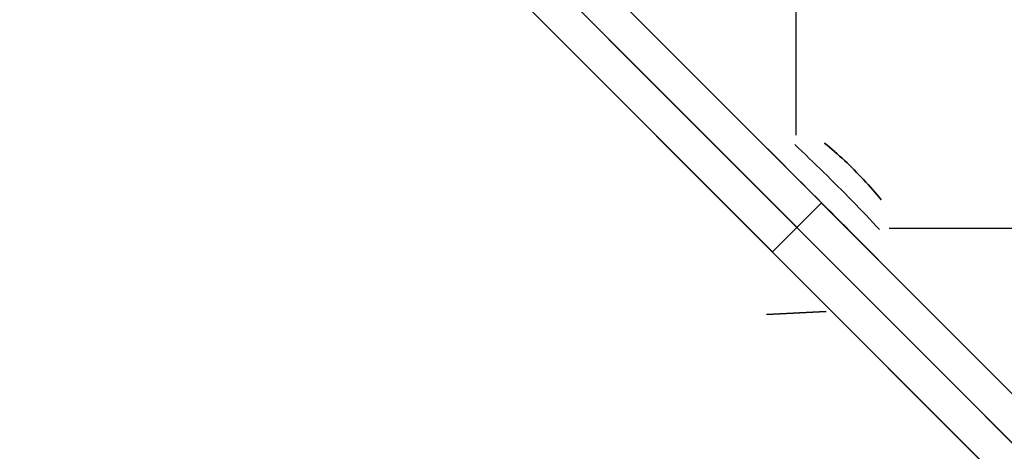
# Model space of a CAD drawing. Header units: millimetres. Extents: x -630 to 192, y -7 to 1615.
# Tile 2 of 249: x -629 to -608, y 5 to 15. Entities that reach past the tile are written whole.
import ezdxf

# ---------------------------------------------------------------- set-up
doc = ezdxf.new("R2010")
doc.units = ezdxf.units.MM
doc.header["$MEASUREMENT"] = 0
doc.layers.add('OVIDIO 160x80x72h', color=7, linetype='Continuous')

msp = doc.modelspace()

# ---------------------------------------------------------------- linework, layer by layer
at = {"layer": 'OVIDIO 160x80x72h', "extrusion": (0.235702, 0.235702, 0.942809)}
for points in [[(442.342, 639.807), (442.342, 530.729)], [(441.393, 530.729), (441.393, 639.807)], [(439.496, 639.807), (439.496, 530.729)], [(438.547, 530.729), (438.547, 639.807)]]:
    msp.add_lwpolyline(points, dxfattribs=at)
at = {"layer": 'OVIDIO 160x80x72h'}
for points in [[(-595.898, -5.542), (-628.425, 26.984)], [(-628.425, 26.984), (-595.898, -5.542)], [(-596.429, -6.072), (-628.955, 26.454)], [(-629.485, 25.923), (-596.959, -6.603)], [(-596.959, -6.603), (-629.485, 25.923)], [(-612.716, 24.572), (-612.716, 12.179)], [(-601.378, -0.062), (-622.945, 21.504)], [(-602.439, -1.123), (-624.005, 20.443)], [(-606.858, 5.418), (-617.464, 16.024)], [(-617.464, 16.024), (-606.858, 5.418)], [(-607.389, 4.888), (-617.995, 15.494)], [(-618.525, 14.963), (-607.919, 4.357)], [(-607.919, 4.357), (-618.525, 14.963)], [(-618.232, 14.671), (-618.282, 14.722)], [(-618.282, 14.722), (-618.232, 14.671)], [(-618.232, 14.671), (-608.212, 4.65)], [(-608.212, 4.65), (-618.232, 14.671)], [(-618.232, 14.671), (-608.212, 4.65)], [(-608.212, 4.65), (-618.232, 14.671)], [(-618.232, 14.671), (-608.212, 4.65)], [(-612.161, 10.721), (-613.222, 9.66)], [(-612.161, 10.721), (-613.222, 9.66)], [(-598.311, 10.166), (-610.703, 10.166)]]:
    msp.add_lwpolyline(points, dxfattribs=at)
at = {"layer": 'OVIDIO 160x80x72h', "extrusion": (1, 0, 0)}
for points in [[(24.572, 717.004), (12.179, 717.004)], [(12.179, 719.687), (24.572, 719.687)], [(14.671, 719.866), (14.671, 721.366)], [(14.671, 721.366), (14.671, 719.866)], [(10.721, -0.134), (10.721, 719.866)], [(10.837, 719.687), (9.496, 717.004)], [(9.496, 717.004), (10.837, 719.687)], [(9.496, 717.004), (10.837, 719.687)], [(9.66, -0.134), (9.66, 719.866)], [(9.66, 719.866), (9.66, 721.366)]]:
    msp.add_lwpolyline(points, dxfattribs=at)
at = {"layer": 'OVIDIO 160x80x72h', "extrusion": (0, 1, 0)}
for points in [[(613.387, 717.004), (612.045, 719.687)], [(612.045, 719.687), (613.387, 717.004)], [(613.387, 717.004), (612.045, 719.687)], [(598.311, 719.687), (610.703, 719.687)], [(610.703, 717.004), (598.311, 717.004)]]:
    msp.add_lwpolyline(points, dxfattribs=at)
at = {"layer": 'OVIDIO 160x80x72h', "extrusion": (0.999988, 0.004841, -4.68704e-05)}
for points in [[(14.914, 716.978), (15.148, 716.975)], [(15.148, 716.975), (14.914, 716.978)]]:
    msp.add_lwpolyline(points, dxfattribs=at)
at = {"layer": 'OVIDIO 160x80x72h', "extrusion": (0.008942, 0.071643, 0.99739)}
msp.add_lwpolyline([(609.507, 115.5), (609.507, 115.703)], dxfattribs=at)
at = {"layer": 'OVIDIO 160x80x72h', "extrusion": (0.044201, 0.145236, 0.988409)}
for points in [[(589.075, 273.877), (589.075, 274.055)], [(589.075, 274.055), (589.075, 273.877)]]:
    msp.add_lwpolyline(points, dxfattribs=at)
at = {"layer": 'OVIDIO 160x80x72h', "extrusion": (-0.009304, 0.999766, -0.019545)}
for points in [[(611.958, 719.923), (613.248, 717.214)], [(613.248, 717.214), (611.958, 719.923)], [(612.959, 717.821), (611.958, 719.923)]]:
    msp.add_lwpolyline(points, dxfattribs=at)
at = {"layer": 'OVIDIO 160x80x72h', "extrusion": (-0.050971, 0.986196, -0.15754)}
msp.add_lwpolyline([(611.184, 714.548), (610.249, 717.399)], dxfattribs=at)
at = {"layer": 'OVIDIO 160x80x72h', "extrusion": (-0.057166, 0.971825, -0.228665)}
for points in [[(610.476, 708.413), (609.728, 711.318)], [(609.728, 711.318), (610.476, 708.413)]]:
    msp.add_lwpolyline(points, dxfattribs=at)
at = {"layer": 'OVIDIO 160x80x72h', "extrusion": (0.986196, -0.050971, -0.15754)}
msp.add_lwpolyline([(-21.282, 611.486), (-20.347, 614.336)], dxfattribs=at)
at = {"layer": 'OVIDIO 160x80x72h', "extrusion": (0.999766, -0.009304, -0.019545)}
for points in [[(3.811, 704.927), (5.101, 707.636)], [(3.811, 704.927), (5.101, 707.636)], [(5.101, 707.636), (3.811, 704.927)]]:
    msp.add_lwpolyline(points, dxfattribs=at)
at = {"layer": 'OVIDIO 160x80x72h', "extrusion": (0.145236, 0.044201, 0.988409)}
for points in [[(188.177, 683.791), (188.177, 683.613)], [(188.177, 683.613), (188.177, 683.791)]]:
    msp.add_lwpolyline(points, dxfattribs=at)
at = {"layer": 'OVIDIO 160x80x72h', "extrusion": (0.071643, 0.008942, 0.99739)}
msp.add_lwpolyline([(85.727, 655.028), (85.727, 655.231)], dxfattribs=at)
at = {"layer": 'OVIDIO 160x80x72h', "extrusion": (0.004841, 0.999988, -4.68704e-05)}
for points in [[(610.742, 717.004), (610.976, 717.007)], [(610.976, 717.007), (610.742, 717.004)]]:
    msp.add_lwpolyline(points, dxfattribs=at)
at = {"layer": 'OVIDIO 160x80x72h'}
for points in [[(-613.386, 11.945, 717.006), (-613.286, 11.846, 716.963), (-613.186, 11.745, 716.924), (-613.085, 11.645, 716.888), (-612.984, 11.543, 716.856), (-612.882, 11.441, 716.828), (-612.78, 11.339, 716.803), (-612.677, 11.236, 716.783), (-612.574, 11.134, 716.766), (-612.471, 11.031, 716.753), (-612.368, 10.927, 716.743), (-612.265, 10.824, 716.737), (-612.161, 10.721, 716.736)], [(-612.161, 10.721, 716.736), (-612.265, 10.824, 716.737), (-612.368, 10.927, 716.743), (-612.471, 11.031, 716.753), (-612.574, 11.134, 716.766), (-612.677, 11.236, 716.783), (-612.78, 11.339, 716.803), (-612.882, 11.441, 716.828), (-612.984, 11.543, 716.856), (-613.085, 11.645, 716.888), (-613.186, 11.745, 716.924), (-613.286, 11.846, 716.963), (-613.386, 11.945, 717.006)], [(-612.741, 11.978, 718.36), (-612.664, 11.906, 718.327), (-612.587, 11.833, 718.296), (-612.51, 11.759, 718.269), (-612.432, 11.685, 718.244), (-612.354, 11.61, 718.222), (-612.276, 11.535, 718.203), (-612.198, 11.459, 718.187), (-612.12, 11.383, 718.173), (-612.042, 11.306, 718.163), (-611.964, 11.229, 718.156), (-611.886, 11.152, 718.151), (-611.808, 11.075, 718.15)], [(-611.454, 11.428, 719.564), (-611.506, 11.479, 719.565), (-611.558, 11.53, 719.568), (-611.61, 11.58, 719.573), (-611.663, 11.63, 719.581), (-611.716, 11.68, 719.59), (-611.77, 11.729, 719.601), (-611.824, 11.777, 719.615), (-611.878, 11.825, 719.631), (-611.932, 11.872, 719.649), (-611.987, 11.919, 719.668), (-612.042, 11.965, 719.69), (-612.097, 12.01, 719.714)], [(-612.097, 12.01, 719.714), (-612.042, 11.965, 719.69), (-611.987, 11.919, 719.668), (-611.932, 11.872, 719.649), (-611.878, 11.825, 719.631), (-611.824, 11.777, 719.615), (-611.77, 11.729, 719.601), (-611.716, 11.68, 719.59), (-611.663, 11.63, 719.581), (-611.61, 11.58, 719.573), (-611.558, 11.53, 719.568), (-611.506, 11.479, 719.565), (-611.454, 11.428, 719.564)], [(-610.872, 10.786, 719.714), (-610.918, 10.841, 719.69), (-610.964, 10.896, 719.668), (-611.01, 10.95, 719.648), (-611.058, 11.005, 719.631), (-611.105, 11.059, 719.615), (-611.154, 11.113, 719.601), (-611.203, 11.166, 719.59), (-611.252, 11.219, 719.581), (-611.302, 11.272, 719.573), (-611.352, 11.325, 719.568), (-611.403, 11.377, 719.565), (-611.454, 11.428, 719.564)], [(-611.454, 11.428, 719.564), (-611.403, 11.377, 719.565), (-611.352, 11.325, 719.568), (-611.302, 11.272, 719.573), (-611.252, 11.219, 719.581), (-611.203, 11.166, 719.59), (-611.154, 11.113, 719.601), (-611.105, 11.059, 719.615), (-611.058, 11.005, 719.631), (-611.01, 10.95, 719.648), (-610.964, 10.896, 719.668), (-610.918, 10.841, 719.69), (-610.872, 10.786, 719.714)], [(-610.905, 10.141, 718.36), (-610.977, 10.218, 718.327), (-611.05, 10.295, 718.296), (-611.123, 10.373, 718.269), (-611.197, 10.45, 718.244), (-611.272, 10.528, 718.222), (-611.347, 10.606, 718.203), (-611.423, 10.684, 718.187), (-611.499, 10.763, 718.173), (-611.576, 10.841, 718.163), (-611.653, 10.919, 718.156), (-611.73, 10.997, 718.151), (-611.808, 11.075, 718.15)], [(-612.161, 10.721, 716.736), (-612.058, 10.618, 716.737), (-611.955, 10.515, 716.743), (-611.852, 10.411, 716.753), (-611.749, 10.308, 716.766), (-611.646, 10.205, 716.783), (-611.543, 10.103, 716.803), (-611.441, 10.001, 716.828), (-611.339, 9.899, 716.856), (-611.238, 9.797, 716.888), (-611.137, 9.697, 716.924), (-611.037, 9.596, 716.963), (-610.937, 9.497, 717.006)], [(-610.937, 9.497, 717.006), (-611.037, 9.596, 716.963), (-611.137, 9.697, 716.924), (-611.238, 9.797, 716.888), (-611.339, 9.899, 716.856), (-611.441, 10.001, 716.828), (-611.543, 10.103, 716.803), (-611.646, 10.205, 716.783), (-611.749, 10.308, 716.766), (-611.852, 10.411, 716.753), (-611.955, 10.515, 716.743), (-612.058, 10.618, 716.737), (-612.161, 10.721, 716.736)]]:
    msp.add_polyline3d(points, dxfattribs=at)

doc.saveas('drawing.dxf')
